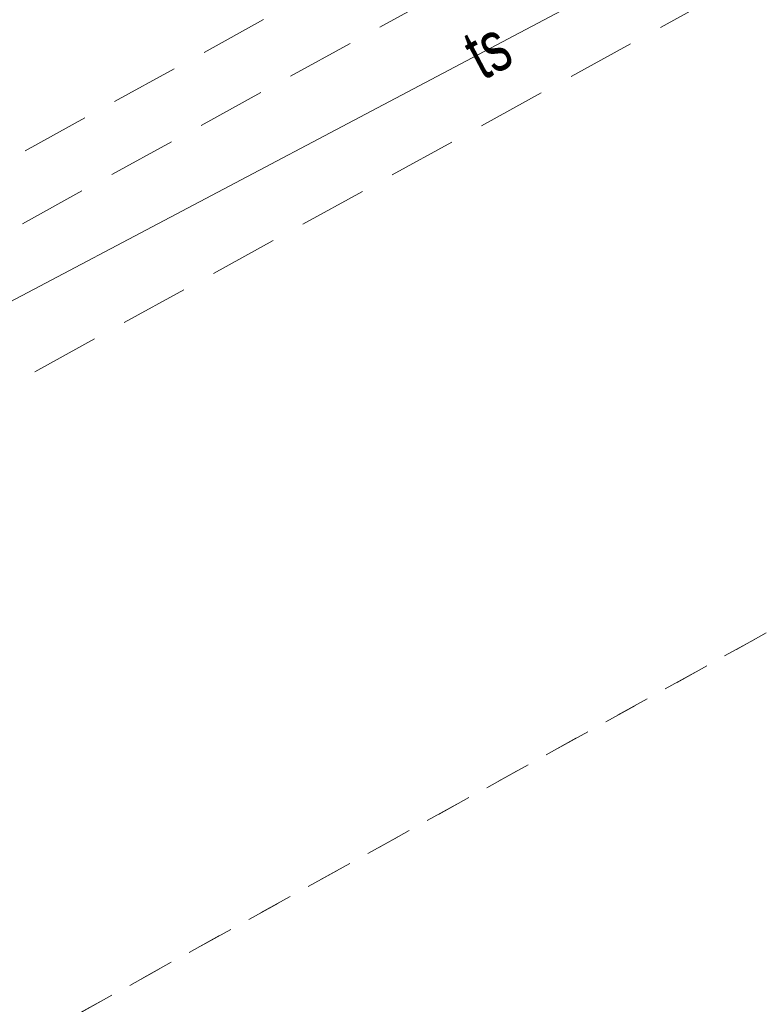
# Model space of a CAD drawing. Header units: metres. Extents: x 8440716 to 8446743, y 5883760 to 5887966.
# Tile 70 of 256: x 8442331 to 8442342, y 5885715 to 5885729. Entities that reach past the tile are written whole.
import ezdxf
from ezdxf.enums import TextEntityAlignment as Align

# ---------------------------------------------------------------- set-up
doc = ezdxf.new("R2010")
doc.units = ezdxf.units.M
doc.header["$MEASUREMENT"] = 0
doc.linetypes.add('0.5_0.5', pattern=[1, 0.5, -0.5])
doc.linetypes.add('1.0_0.5', pattern=[1.5, 1, -0.5])
for name, color, linetype in [('218-kontur użytku gruntowego', 253, 'CONTINUOUS'), ('chodnik', 253, 'CONTINUOUS'), ('przewód telekomunikacyjny podziemny', 253, 'CONTINUOUS'), ('przewód telekomunikacyjny podziemny-Atr1', 253, 'CONTINUOUS')]:
    doc.layers.add(name, color=color, linetype=linetype)
doc.styles.get("Standard").update_dxf_attribs({"font": 'Working1250', "width": 0.75})

msp = doc.modelspace()

# ---------------------------------------------------------------- linework, layer by layer
at = {"layer": '218-kontur użytku gruntowego', "color": 3, "linetype": '0.5_0.5', "lineweight": 18, "flags": 128}
for points in [[(8442275.3, 5885682.92), (8442375.3, 5885738.28)], [(8442375.3, 5885738.28), (8442275.3, 5885682.92)]]:
    msp.add_lwpolyline(points, dxfattribs=at)
at = {"layer": 'chodnik', "color": 253, "linetype": '1.0_0.5', "lineweight": 18, "flags": 128}
for points in [[(8442227.61, 5885673.02), (8442233.09, 5885675.53), (8442236.85, 5885677.26), (8442248.86, 5885682.85), (8442261.11, 5885688.95), (8442270.34, 5885693.7), (8442276.45, 5885696.95), (8442293.62, 5885706.31), (8442303.45, 5885711.71), (8442327.6, 5885725.01), (8442363.58, 5885744.79), (8442368.09, 5885747.26), (8442372.02, 5885749.46), (8442397.76, 5885763.64), (8442430.07, 5885781.43), (8442463.7, 5885799.91), (8442494.8, 5885816.96), (8442526.92, 5885834.71), (8442562.4, 5885854.15), (8442598.17, 5885873.84), (8442624.8, 5885888.46), (8442657.47, 5885906.45), (8442689.67, 5885924.19), (8442721.98, 5885941.97), (8442754.17, 5885959.73), (8442784.37, 5885976.3), (8442819.26, 5885995.45), (8442851.56, 5886013.23), (8442883.81, 5886030.99), (8442916.35, 5886048.87), (8442948.54, 5886066.59), (8442981.18, 5886084.55), (8443014.82, 5886103.01), (8443046.03, 5886120.16), (8443078.59, 5886138.04), (8443110.9, 5886155.85), (8443143.39, 5886173.76), (8443159.31, 5886182.54), (8443160.3, 5886182.95), (8443161.61, 5886183.38), (8443162.98, 5886183.6), (8443164.51, 5886183.65), (8443166.42, 5886183.54), (8443168.06, 5886183.45), (8443169.47, 5886183.69), (8443170.89, 5886184.19), (8443171.98, 5886184.78), (8443172.73, 5886185.26), (8443170.6, 5886186.43), (8443170.05, 5886186.13), (8443169.27, 5886185.79), (8443168.01, 5886185.54), (8443167.07, 5886185.56), (8443165.25, 5886185.7), (8443164.04, 5886185.74), (8443161.85, 5886185.52), (8443160.12, 5886185.08), (8443158.24, 5886184.31), (8443142.4, 5886175.6), (8443109.88, 5886157.66), (8443077.69, 5886139.94), (8443045.06, 5886121.98), (8443013.59, 5886104.73), (8442980.22, 5886086.4), (8442947.47, 5886068.38), (8442915.51, 5886050.79), (8442882.83, 5886032.85), (8442850.52, 5886015.03), (8442818.06, 5885997.17), (8442783.41, 5885978.14), (8442753.19, 5885961.54), (8442720.93, 5885943.74), (8442688.63, 5885925.96), (8442656.38, 5885908.21), (8442623.77, 5885890.25), (8442597.12, 5885875.63), (8442561.4, 5885855.99), (8442525.99, 5885836.53), (8442493.98, 5885818.86), (8442462.78, 5885801.76), (8442428.98, 5885783.14), (8442396.7, 5885765.42), (8442371.04, 5885751.28), (8442367.47, 5885749.33), (8442367.16, 5885749.31), (8442366.9, 5885749.46), (8442366.56, 5885750.02), (8442366.18, 5885750.8), (8442364.41, 5885749.81), (8442364.38, 5885749.25), (8442364.01, 5885748.06), (8442363.55, 5885747.4), (8442362.78, 5885746.73), (8442326.54, 5885726.81), (8442302.36, 5885713.49), (8442292.58, 5885708.1), (8442275.43, 5885698.75), (8442269.39, 5885695.57), (8442260.19, 5885690.78), (8442247.99, 5885684.71), (8442235.85, 5885679.08), (8442232.06, 5885677.37), (8442227.97, 5885675.56), (8442221.94, 5885672.89), (8442216.5, 5885670.61), (8442206.12, 5885666.35), (8442201.41, 5885664.48), (8442190.06, 5885660.16), (8442169.76, 5885652.89), (8442167.35, 5885652.25), (8442161.2, 5885650.61), (8442161.7, 5885648.68), (8442170.42, 5885650.93), (8442190.78, 5885658.22), (8442202.03, 5885662.53), (8442207.06, 5885664.47), (8442217.19, 5885668.66), (8442223.87, 5885671.41)], [(8442398.23, 5885762.83), (8442372.93, 5885748.87), (8442372.02, 5885749.46), (8442368.09, 5885747.26), (8442368.08, 5885746.24), (8442363.93, 5885743.94), (8442328.04, 5885724.2), (8442303.92, 5885710.92), (8442294.03, 5885705.48), (8442276.91, 5885696.15), (8442270.65, 5885692.84), (8442261.52, 5885688.13), (8442249.29, 5885682.04), (8442237.27, 5885676.4), (8442233.82, 5885674.86), (8442227.91, 5885672.18), (8442228.68, 5885670.34), (8442234.79, 5885673.06), (8442238.21, 5885674.64), (8442250.22, 5885680.25), (8442262.44, 5885686.36), (8442271.35, 5885690.96), (8442277.86, 5885694.39), (8442295.07, 5885703.76), (8442305.02, 5885709.25), (8442328.98, 5885722.44), (8442364.79, 5885742.15), (8442399.21, 5885760.98), (8442431.58, 5885778.77), (8442465.05, 5885797.22), (8442495.8, 5885814.05), (8442518.04, 5885826.35), (8442520.13, 5885827.5), (8442528.37, 5885832.06), (8442563.43, 5885851.44), (8442599.47, 5885871.24), (8442625.94, 5885885.78), (8442658.84, 5885903.89), (8442691.97, 5885922.16), (8442723.6, 5885939.55), (8442755.59, 5885957.15), (8442785.67, 5885973.69), (8442820.87, 5885992.99), (8442852.82, 5886010.6), (8442885.15, 5886028.42), (8442917.67, 5886046.28), (8442950.17, 5886064.15), (8442982.52, 5886081.96), (8443016.84, 5886100.81), (8443047.49, 5886117.63), (8443079.73, 5886135.39), (8443112.44, 5886153.39), (8443144.78, 5886171.19), (8443160.82, 5886179.99), (8443162.19, 5886180.5), (8443163.41, 5886180.72), (8443164.97, 5886180.7), (8443166.12, 5886180.47), (8443168.87, 5886179.82), (8443169.49, 5886179.73), (8443170.81, 5886179.74), (8443172.11, 5886180.07), (8443173.41, 5886180.59), (8443175.29, 5886181.7), (8443174.34, 5886182.75), (8443173.14, 5886183.92), (8443171.98, 5886184.78), (8443170.89, 5886184.19), (8443169.47, 5886183.69), (8443168.06, 5886183.45), (8443166.42, 5886183.54), (8443164.51, 5886183.65), (8443162.98, 5886183.6), (8443161.61, 5886183.38), (8443160.3, 5886182.95), (8443159.31, 5886182.54), (8443159.73, 5886181.73), (8443143.87, 5886172.95), (8443111.34, 5886155.04), (8443078.93, 5886137.17), (8443046.49, 5886119.33), (8443015.33, 5886102.26), (8442981.67, 5886083.71), (8442949, 5886065.77), (8442916.82, 5886048.03), (8442884.23, 5886030.14), (8442851.95, 5886012.33), (8442819.79, 5885994.66), (8442784.76, 5885975.43), (8442754.61, 5885958.89), (8442722.39, 5885941.13), (8442691.08, 5885923.91), (8442657.91, 5885905.62), (8442625.13, 5885887.6), (8442598.63, 5885873.01), (8442562.69, 5885853.33), (8442527.37, 5885833.89), (8442495.03, 5885816.03), (8442464.1, 5885799.05), (8442430.54, 5885780.59)]]:
    msp.add_lwpolyline(points, close=True, dxfattribs=at)
at = {"layer": 'przewód telekomunikacyjny podziemny', "color": 30, "linetype": 'Continuous', "lineweight": 18, "flags": 128}
msp.add_lwpolyline([(8442887.65, 5886030.94), (8442861.5, 5886016.55), (8442845.88, 5886007.92), (8442819.73, 5885993.62), (8442792.68, 5885978.72), (8442764.96, 5885963.37), (8442742.51, 5885951.26), (8442715.88, 5885936.68), (8442689.75, 5885922.33), (8442664.49, 5885908.48), (8442641.02, 5885895.43), (8442613.42, 5885880.21), (8442586.52, 5885865.07), (8442555.95, 5885848.53), (8442535.15, 5885836.83), (8442526.51, 5885832.17), (8442498.85, 5885816.9), (8442462.39, 5885796.89), (8442434.58, 5885781.45), (8442405.39, 5885765.33), (8442372.03, 5885747.01), (8442349.92, 5885734.78), (8442316.79, 5885717.27), (8442288.16, 5885701.78)], dxfattribs=at)

# ---------------------------------------------------------------- texts
at = {"layer": 'przewód telekomunikacyjny podziemny-Atr1', "color": 30, "width": 0.72}
msp.add_text('ts', height=0.75, rotation=27.857, dxfattribs=at).set_placement((8442337.88, 5885728.42), align=Align.MIDDLE_LEFT)

doc.saveas('drawing.dxf')
